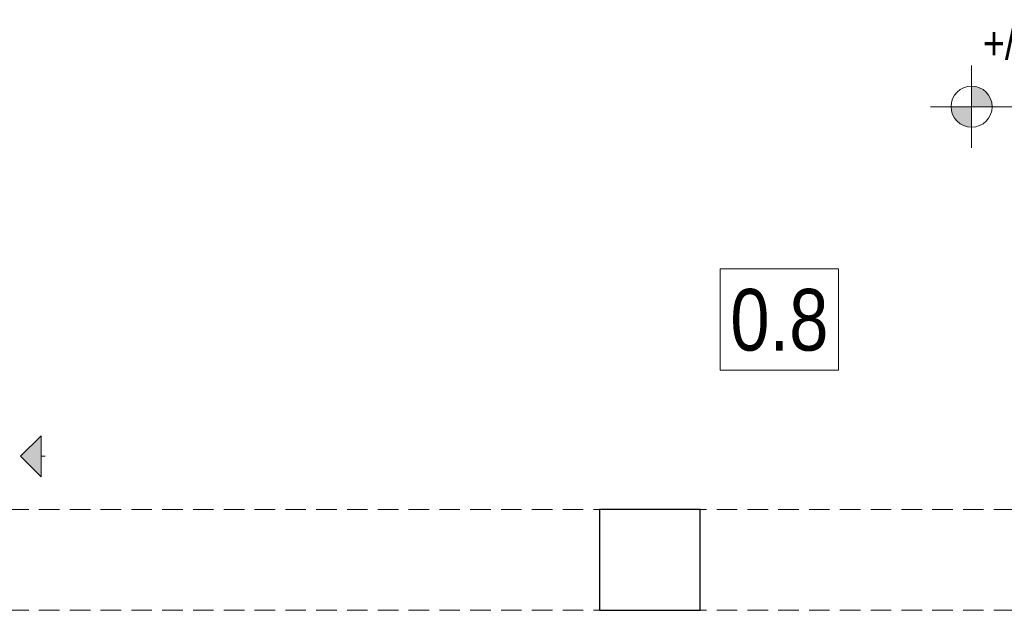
# Model space of a CAD drawing. Extents: x -558982 to 5119495, y -5290134 to 121759.
# Tile 230 of 256: x -435671 to -430877, y -10781 to -7906. Entities that reach past the tile are written whole.
import ezdxf

# ---------------------------------------------------------------- set-up
doc = ezdxf.new("R2010")
doc.units = 0
doc.header["$MEASUREMENT"] = 0
doc.linetypes.add('Krawędzie ukryte', pattern=[150, 100, -50])
for name, color, linetype, lineweight in [('INWENT OPISY_Nr_Pióra__21', 252, 'Continuous', 9), ('INWENT RZĘDNE_Nr_Pióra__21', 252, 'Continuous', 9), ('INWENT.ŚCIANY_Nr_Pióra__1', 252, 'Continuous', 25), ('Istniejące kominy_Nr_Pióra__21', 252, 'Continuous', 9), ('Istniejące stropy_Nr_Pióra__5', 252, 'Continuous', 13)]:
    doc.layers.add(name, color=color, linetype=linetype, lineweight=lineweight)
doc.layers.add('INWENT RZĘDNE', color=252, linetype='Continuous')
doc.layers.add('Istniejące kominy', color=252, linetype='Continuous')
doc.styles.add('GENERATED_STYLE_2', font='ARIALN.TTF')
doc.styles.add('GENERATED_STYLE_3', font='ARIALN.TTF')

# ---------------------------------------------------------------- blocks, each defined once
blk = doc.blocks.new('Linia_1', base_point=(-426624.9, 33482.6))
at = {"layer": 'Istniejące kominy_Nr_Pióra__21', "linetype": 'Continuous'}
blk.add_hatch(color=256, dxfattribs=at).paths.add_polyline_path([(-426624.9, 33482.6), (-426524.9, 33582.6), (-426524.9, 33382.6)], flags=0)
for p, q in [((-426624.9, 33482.6), (-426524.9, 33582.6)), ((-426524.9, 33582.6), (-426524.9, 33382.6)), ((-426624.9, 33482.6), (-426524.9, 33382.6)), ((-426524.9, 33482.6), (-426504.9, 33482.6))]:
    blk.add_line(p, q, dxfattribs=at)
blk = doc.blocks.new('Koty wysokościowe_7', base_point=(-421993.7, 35184))
at = {"layer": 'INWENT RZĘDNE_Nr_Pióra__21', "linetype": 'Continuous'}
for points in [[(-421993.7, 35184), (-421893.7, 35184), (-421901.3, 35222.2), (-421923, 35254.7), (-421955.4, 35276.4), (-421993.7, 35284)], [(-421993.7, 35184), (-422093.7, 35184), (-422086.1, 35145.7), (-422064.4, 35113.3), (-422031.9, 35091.6), (-421993.7, 35084)]]:
    blk.add_hatch(color=256, dxfattribs=at).paths.add_polyline_path(points, flags=0)
for p, q in [((-421993.7, 34984), (-421993.7, 35384)), ((-422193.7, 35184), (-421793.7, 35184))]:
    blk.add_line(p, q, dxfattribs=at)
blk.add_circle((-421993.7, 35184), 100, dxfattribs=at)
at = {"layer": 'INWENT RZĘDNE_Nr_Pióra__21', "insert": (-421938.4, 35384), "char_height": 160, "attachment_point": 7, "style": 'GENERATED_STYLE_2'}
blk.add_mtext('{+/-0,00}', dxfattribs=at)

msp = doc.modelspace()

# ---------------------------------------------------------------- linework, layer by layer
at = {"layer": 'INWENT.ŚCIANY_Nr_Pióra__1', "linetype": 'Continuous'}
for p, q in [((-432357.5, -10290.6), (-432847.5, -10290.6)), ((-432847.5, -10290.6), (-432847.5, -10780.6)), ((-432357.5, -10780.6), (-432357.5, -10290.6)), ((-432847.5, -10780.6), (-432357.5, -10780.6))]:
    msp.add_line(p, q, dxfattribs=at)
at = {"layer": 'Istniejące stropy_Nr_Pióra__5', "linetype": 'Krawędzie ukryte'}
for p, q in [((-429177.5, -10290.6), (-435727.5, -10290.6)), ((-429177.5, -10780.6), (-435727.5, -10780.6))]:
    msp.add_line(p, q, dxfattribs=at)

# ---------------------------------------------------------------- block references
at = {"layer": 'INWENT RZĘDNE'}
msp.add_blockref('Koty wysokościowe_7', (-431036.3, -8329.2), dxfattribs=at)
at = {"layer": 'Istniejące kominy', "linetype": 'Continuous'}
msp.add_blockref('Linia_1', (-435667.5, -10030.6), dxfattribs=at)

# ---------------------------------------------------------------- wipeouts: each hides what was drawn before it
at = {"linetype": 'Continuous', "ltscale": 1697224.223747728}
msp.add_wipeout([(-432260.3, -9118.3), (-431684.3, -9118.3), (-431684.3, -9612.5), (-432260.3, -9612.5)], dxfattribs=at).dxf.layer = 'INWENT OPISY_Nr_Pióra__21'

# ---------------------------------------------------------------- next in the draw order: linework, layer by layer
at = {"layer": 'INWENT OPISY_Nr_Pióra__21', "linetype": 'Continuous', "flags": 128}
msp.add_lwpolyline([(-432260.3, -9118.3), (-431684.3, -9118.3), (-431684.3, -9612.5), (-432260.3, -9612.5)], close=True, dxfattribs=at)

# ---------------------------------------------------------------- next in the draw order: texts
at = {"layer": 'INWENT OPISY_Nr_Pióra__21', "linetype": 'Continuous', "insert": (-431972.3, -9520.7), "char_height": 300, "attachment_point": 8, "style": 'GENERATED_STYLE_3'}
msp.add_mtext('{0.8 }', dxfattribs=at)

doc.saveas('drawing.dxf')
